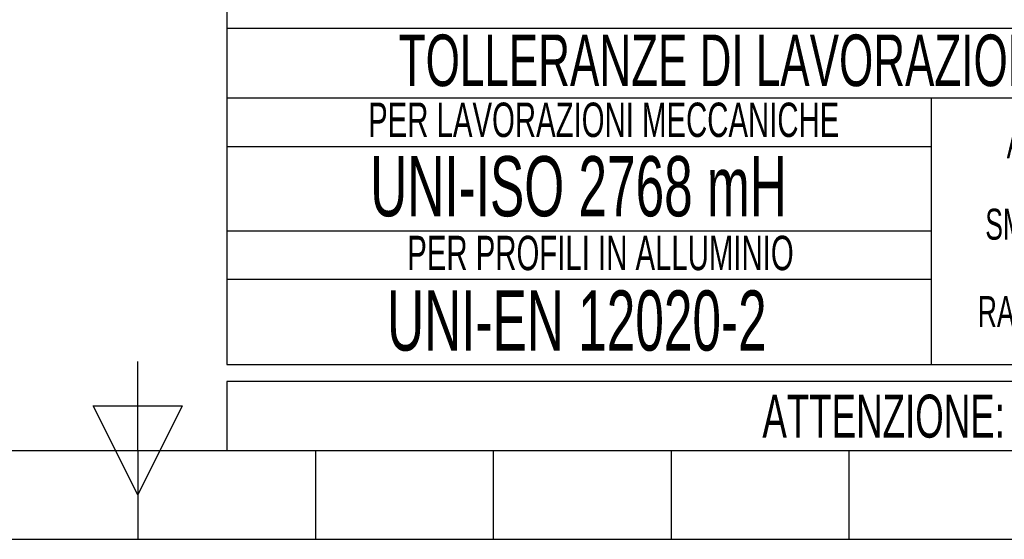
# Model space of a CAD drawing. Header units: millimetres. Extents: x 0 to 420, y 0 to 297.
# Tile 5 of 39: x 203 to 260, y 0 to 30. Entities that reach past the tile are written whole.
import ezdxf
from ezdxf.enums import TextEntityAlignment as Align

# ---------------------------------------------------------------- set-up
doc = ezdxf.new("R2010")
doc.units = ezdxf.units.MM
doc.layers.add('CARTIGLIO', color=140, linetype='Continuous')
doc.styles.add('SLDTEXTSTYLE0', font='TXT', dxfattribs={"width": 0.6382978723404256})
doc.styles.add('SLDTEXTSTYLE1', font='TXT', dxfattribs={"width": 0.675})

# ---------------------------------------------------------------- blocks, each defined once
blk = doc.blocks.new('SW_NOTE_0_4')
at = {"layer": 'CARTIGLIO', "color": 0, "insert": (14.05585106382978, 4.511737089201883), "char_height": 3.5, "attachment_point": 2, "style": 'SLDTEXTSTYLE0'}
blk.add_mtext('UNI-EN 12020-2', dxfattribs=at)
blk = doc.blocks.new('SW_NOTE_0_5')
at = {"layer": 'CARTIGLIO', "color": 0, "insert": (13.85638297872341, 2.578135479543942), "char_height": 2, "attachment_point": 2, "style": 'SLDTEXTSTYLE0'}
blk.add_mtext('PER PROFILI IN ALLUMINIO', dxfattribs=at)
blk = doc.blocks.new('SW_NOTE_0_6')
at = {"layer": 'CARTIGLIO', "color": 0, "insert": (15.68484042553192, 4.511737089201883), "char_height": 3.5, "attachment_point": 2, "style": 'SLDTEXTSTYLE0'}
blk.add_mtext('UNI-ISO 2768 mH', dxfattribs=at)
blk = doc.blocks.new('SW_NOTE_0_7')
at = {"layer": 'CARTIGLIO', "color": 0, "insert": (18.30319148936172, 2.578135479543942), "char_height": 2, "attachment_point": 2, "style": 'SLDTEXTSTYLE0'}
blk.add_mtext('PER LAVORAZIONI MECCANICHE', dxfattribs=at)
blk = doc.blocks.new('SW_NOTE_0_8')
at = {"layer": 'CARTIGLIO', "color": 0, "insert": (8.569148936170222, 2.320321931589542), "char_height": 1.8, "attachment_point": 2, "style": 'SLDTEXTSTYLE0'}
blk.add_mtext('RACCORDO R 0.5', dxfattribs=at)
blk = doc.blocks.new('SW_NOTE_0_11')
at = {"layer": 'CARTIGLIO', "color": 0, "insert": (7.587765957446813, 2.320321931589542), "char_height": 1.8, "attachment_point": 2, "style": 'SLDTEXTSTYLE0'}
blk.add_mtext('SMUSSO 0.5x45°', dxfattribs=at)
blk = doc.blocks.new('SW_NOTE_0_15')
at = {"layer": 'CARTIGLIO', "color": 0, "insert": (23.93617021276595, 3.867203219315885), "char_height": 3, "attachment_point": 2, "style": 'SLDTEXTSTYLE0'}
blk.add_mtext('TOLLERANZE DI LAVORAZIONE', dxfattribs=at)
blk = doc.blocks.new('SW_NOTE_0_16')
at = {"layer": 'CARTIGLIO', "color": 0, "insert": (6.67819148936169, 2.320321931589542), "char_height": 1.8, "attachment_point": 2, "style": 'SLDTEXTSTYLE0'}
blk.add_mtext("ANGOLO ±10'", dxfattribs=at)
blk = doc.blocks.new('SW_NOTE_0_29')
at = {"layer": 'CARTIGLIO', "color": 0, "insert": (85.40558510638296, 3.222669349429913), "char_height": 2.5, "attachment_point": 2, "style": 'SLDTEXTSTYLE0'}
blk.add_mtext("ATTENZIONE: NON INTERPRETARE IL DISEGNO. IN CASO DI QUOTE MANCANTI O POCO CHIARE CONSULTARE L'UFFICIO TECNICO", dxfattribs=at)
blk = doc.blocks.new('Cartiglio ALUSIC particolari STD')
at = {"layer": 'CARTIGLIO'}
for p, q in [((175.6752307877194, 247.7132947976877), (175.6752307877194, 192.7132947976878)), ((175.6752307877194, 212.2641084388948), (235.6752307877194, 212.2641084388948)), ((175.6752307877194, 212.2641084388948), (175.6752307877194, 192.7132947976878)), ((235.6612716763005, 208.2042541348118), (175.6612716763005, 208.2042541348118)), ((216.684767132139, 192.7132947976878), (216.684767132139, 208.2042541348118)), ((175.6752307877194, 205.3858848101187), (216.684767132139, 205.3858848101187)), ((216.684767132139, 200.4587744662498), (175.6752307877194, 200.4587744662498)), ((175.6891898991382, 197.6792182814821), (216.6987262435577, 197.6792182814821)), ((175.6752307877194, 192.7132947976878), (235.6752307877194, 192.7132947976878)), ((375.3252307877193, 191.7132947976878), (175.6752307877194, 191.7132947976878)), ((175.6752307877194, 191.7132947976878), (175.6752307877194, 187.7132947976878)), ((175.6752307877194, 187.7132947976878), (375.3252307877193, 187.7132947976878))]:
    blk.add_line(p, q, dxfattribs=at)
at = {"layer": 'CARTIGLIO', "linetype": 'Continuous'}
blk.add_line((175.6736628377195, 187.7132947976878), (375.3252307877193, 187.7132947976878), dxfattribs=at)
at = {"layer": 'CARTIGLIO', "color": 140}
for name, p in [('SW_NOTE_0_15', (181.241582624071, 208.0326370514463)), ('SW_NOTE_0_7', (179.3044986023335, 205.3623966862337)), ('SW_NOTE_0_16', (219.2991583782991, 204.1754591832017)), ('SW_NOTE_0_6', (180.4564224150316, 200.3147666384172)), ('SW_NOTE_0_11', (218.376658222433, 199.448422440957)), ('SW_NOTE_0_5', (183.5629035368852, 197.6169170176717)), ('SW_NOTE_0_4', (181.9901011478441, 192.5036875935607)), ('SW_NOTE_0_8', (217.3354083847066, 194.3659799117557)), ('SW_NOTE_0_29', (189.3353167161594, 187.7306559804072))]:
    blk.add_blockref(name, p, dxfattribs=at)
for tag, height, style, width, p in [('AUTOATTR1', 3.5, 'SLDTEXTSTYLE0', 0.6382978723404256, (284.730617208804, 231.4146332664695)), ('AUTOATTR2', 3.5, 'SLDTEXTSTYLE0', 0.6382978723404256, (283.5554421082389, 225.136016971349)), ('AUTOATTR6', 5, 'SLDTEXTSTYLE1', 0.675, (353.201965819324, 221.0084733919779)), ('AUTOATTR11', 3.5, 'SLDTEXTSTYLE0', 0.6382978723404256, (284.5664109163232, 219.1248268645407)), ('AUTOATTR8', 4, 'SLDTEXTSTYLE0', 0.6382978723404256, (280.9485514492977, 207.716756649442)), ('AUTOATTR9', 4, 'SLDTEXTSTYLE0', 0.6382978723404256, (279.8263282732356, 198.1376937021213)), ('AUTOATTR0', 4, 'SLDTEXTSTYLE0', 0.6382978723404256, (310.736666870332, 198.0260583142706))]:
    blk.add_attdef(tag, text='', height=height, dxfattribs=dict(at, style=style, width=width)).set_placement(p, align=Align.TOP_CENTER)
for tag in ['AUTOATTR3', 'AUTOATTR4', 'AUTOATTR5', 'AUTOATTR7', 'AUTOATTR10', 'AUTOATTR12', 'AUTOATTR13']:
    blk.add_attdef(tag, (0, 0), '', height=4, dxfattribs=at)

msp = doc.modelspace()

# ---------------------------------------------------------------- linework, layer by layer
at = {"layer": 'CARTIGLIO', "linetype": 'Continuous'}
for p, q in [((210.0037561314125, 5.171001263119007), (210.0037561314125, 10.34521728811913)), ((207.4166481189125, 7.758109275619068), (212.5908641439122, 7.758109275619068)), ((210.0037561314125, 2.583893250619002), (207.4166481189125, 7.758109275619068)), ((212.5908641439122, 7.758109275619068), (210.0037561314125, 2.583893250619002)), ((5.180115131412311, 5.171001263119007), (414.8273971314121, 5.171001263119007)), ((210.0037561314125, 5.171001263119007), (210.0037561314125, -0.003214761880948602)), ((215.1758291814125, 5.171001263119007), (414.8273971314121, 5.171001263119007)), ((220.3521881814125, -0.003214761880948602), (220.3521881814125, 5.171001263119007)), ((230.7006202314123, -0.003214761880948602), (230.7006202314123, 5.171001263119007)), ((241.0490522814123, -0.003214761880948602), (241.0490522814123, 5.171001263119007)), ((251.3974843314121, -0.003214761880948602), (251.3974843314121, 5.171001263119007)), ((158.2615958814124, -0.003214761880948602), (261.7459163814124, -0.003214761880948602))]:
    msp.add_line(p, q, dxfattribs=at)
at = {"layer": 'CARTIGLIO'}
msp.add_line((215.1773971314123, 5.171001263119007), (414.8273971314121, 5.171001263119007), dxfattribs=at)

# ---------------------------------------------------------------- block references
msp.add_blockref('Cartiglio ALUSIC particolari STD', (39.50216634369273, -182.5422935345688), dxfattribs=at)

doc.saveas('drawing.dxf')
